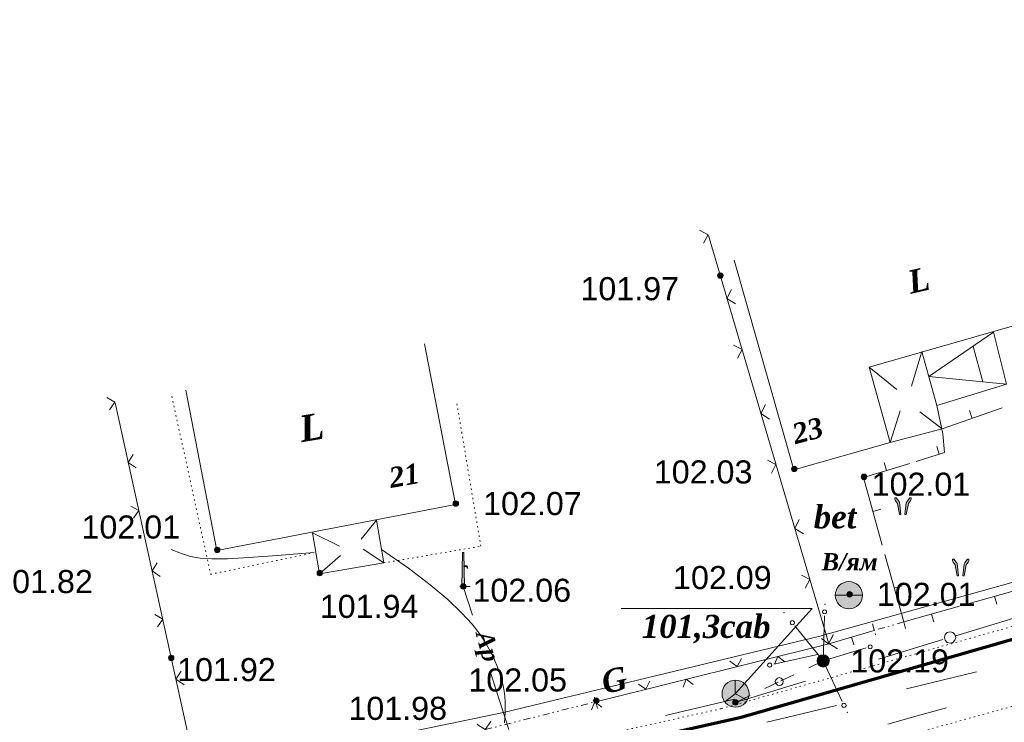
# Model space of a CAD drawing. Header units: millimetres. Extents: x 9396 to 25236, y 15106 to 31102.
# Tile 235 of 256: x 11880 to 11952, y 16684 to 16735. Entities that reach past the tile are written whole.
import ezdxf
from ezdxf.enums import TextEntityAlignment as Align

# ---------------------------------------------------------------- set-up
doc = ezdxf.new("R2010")
doc.units = ezdxf.units.MM
for name, pattern in [('DIVIDE', [1.25, 0.5, -0.25, 0, -0.25, 0, -0.25]), ('DOT', [0.25, 0, -0.25]), ('HIDDEN', [0.375, 0.25, -0.125])]:
    doc.linetypes.add(name, pattern=pattern)
for name, color, linetype, lineweight, true_color in [('1001010', 7, 'Continuous', 9, 0x000000), ('10010110', 7, 'Continuous', 20, 0xa25100), ('1060000', 7, 'Continuous', 9, 0x000000), ('1070000', 7, 'DOT', 9, 0x000000), ('2030012', 7, 'Continuous', 9, 0x000000), ('21100200', 7, 'HIDDEN', 0, 0x800080), ('3000105', 7, 'DIVIDE', 9, 0x000000), ('3000220', 7, 'Continuous', 9, 0x000000), ('3000260', 7, 'Continuous', 9, 0x000000), ('4000340', 7, 'HIDDEN', 9, 0x000000), ('5010210', 7, 'Continuous', 20, 0x008000), ('5010420', 7, 'Continuous', 9, 0x000000), ('5010530', 7, 'Continuous', 9, 0x000000), ('8010110', 7, 'Continuous', 20, 0x0080ff), ('8010120', 7, 'Continuous', 20, 0x0080ff), ('9010110', 7, 'Continuous', 9, 0x000000), ('9010120', 7, 'Continuous', 20, 0x000000), ('9010200', 7, 'Continuous', 9, 0x000000)]:
    doc.layers.add(name, color=color, linetype=linetype, lineweight=lineweight, true_color=true_color)
doc.layers.add('Канализация', color=1, linetype='Continuous', lineweight=70)
doc.styles.add('1', font='timesbi.ttf', dxfattribs={"height": 0.00127})
doc.styles.add('10', font='timesbi.ttf', dxfattribs={"height": 0.001481})
doc.styles.add('12', font='timesbi.ttf', dxfattribs={"height": 0.001693})
doc.styles.add('3', font='timesbi.ttf', dxfattribs={"height": 0.001693})
doc.styles.add('9', font='timesbi.ttf', dxfattribs={"height": 0.001693})
doc.styles.add('F2', font='arial.ttf', dxfattribs={"height": 0.001693})

# ---------------------------------------------------------------- blocks, each defined once
blk = doc.blocks.new('SYMBOL21100200')
at = {"true_color": 0x800080}
h = blk.add_hatch(color=216, dxfattribs=at)
edge = h.paths.add_edge_path()
edge.add_arc((0, 0), 0.1, 0, 360)
at = {"color": 216, "linetype": 'Continuous', "lineweight": 0, "true_color": 0x800080}
blk.add_circle((0, 0), 0.1, dxfattribs=at)
blk = doc.blocks.new('SYMBOL5010420')
at = {"true_color": 0xffffff}
h = blk.add_hatch(color=7, dxfattribs=at)
edge = h.paths.add_edge_path()
edge.add_arc((0, 0), 0.5, 0, 360)
at = {"color": 18, "linetype": 'Continuous', "lineweight": 9, "true_color": 0x000000, "flags": 128}
blk.add_lwpolyline([(-0.5, 0), (0.5, 0)], dxfattribs=at)
at = {"color": 18, "linetype": 'Continuous', "lineweight": 9, "true_color": 0x000000}
blk.add_circle((0, 0), 0.5, dxfattribs=at)
blk = doc.blocks.new('SYMBOL5010530')
at = {"true_color": 0x000000}
for points in [[(-0.05, 0), (-0.025, 1.25), (0.025, 1.25), (0.05, 0)], [(0.025, 0.75), (0.15, 0.75), (0.175, 0.675), (0.15, 0.675), (0.125, 0.725), (0.025, 0.725)]]:
    blk.add_hatch(color=18, dxfattribs=at).paths.add_polyline_path(points)
at = {"color": 18, "linetype": 'Continuous', "lineweight": 0, "true_color": 0x000000, "flags": 128}
for points in [[(-0.05, 0), (-0.025, 1.25), (0.025, 1.25), (0.05, 0), (-0.05, 0)], [(0.025, 0.75), (0.15, 0.75), (0.175, 0.675), (0.15, 0.675), (0.125, 0.725), (0.025, 0.725), (0.025, 0.75)]]:
    blk.add_lwpolyline(points, close=True, dxfattribs=at)
blk.add_lwpolyline([(-0.125, 0), (0.25, 0)], dxfattribs=at)
blk = doc.blocks.new('SYMBOL4000340')
at = {"true_color": 0x000000}
for points in [[(-0.075, 0), (-0.125, 0.45), (-0.2, 0.55), (-0.25, 0.6), (-0.3, 0.6), (-0.3, 0.55), (-0.275, 0.5), (-0.2, 0.4), (-0.125, 0)], [(0.075, 0), (0.125, 0.425), (0.15, 0.475), (0.2, 0.55), (0.25, 0.6), (0.3, 0.6), (0.3, 0.55), (0.275, 0.5), (0.2, 0.4), (0.125, 0)]]:
    blk.add_hatch(color=18, dxfattribs=at).paths.add_polyline_path(points)
at = {"color": 18, "linetype": 'Continuous', "lineweight": 0, "true_color": 0x000000, "flags": 128}
for points in [[(-0.075, 0), (-0.125, 0.45), (-0.2, 0.55), (-0.25, 0.6), (-0.3, 0.6), (-0.3, 0.55), (-0.275, 0.5), (-0.2, 0.4), (-0.125, 0), (-0.075, 0)], [(0.075, 0), (0.125, 0.425), (0.15, 0.475), (0.2, 0.55), (0.25, 0.6), (0.3, 0.6), (0.3, 0.55), (0.275, 0.5), (0.2, 0.4), (0.125, 0), (0.075, 0)]]:
    blk.add_lwpolyline(points, close=True, dxfattribs=at)
blk = doc.blocks.new('SYMBOL2030012')
at = {"true_color": 0xffffff}
h = blk.add_hatch(color=7, dxfattribs=at)
edge = h.paths.add_edge_path()
edge.add_arc((0, 0), 0.225, 0, 360)
at = {"true_color": 0x000000}
h = blk.add_hatch(color=18, dxfattribs=at)
edge = h.paths.add_edge_path()
edge.add_arc((0, 0), 0.05, 0, 360)
at = {"color": 18, "linetype": 'Continuous', "lineweight": 0, "true_color": 0x000000}
for radius in [0.225, 0.05]:
    blk.add_circle((0, 0), radius, dxfattribs=at)
blk = doc.blocks.new('SYMBOL9010200')
at = {"true_color": 0xffffff}
h = blk.add_hatch(color=7, dxfattribs=at)
edge = h.paths.add_edge_path()
edge.add_arc((0.01, 0), 0.495, 0, 360)
at = {"color": 18, "linetype": 'Continuous', "lineweight": 0, "true_color": 0x000000, "flags": 128}
for points in [[(0.0025, 0.007), (-0.007, 0.495)], [(0.0025, 0.0025), (-0.3845, -0.3005)], [(0.005, 0), (0.44, -0.238)]]:
    blk.add_lwpolyline(points, dxfattribs=at)
at = {"color": 18, "linetype": 'Continuous', "lineweight": 0, "true_color": 0x000000}
blk.add_circle((0.01, 0), 0.495, dxfattribs=at)

msp = doc.modelspace()

# ---------------------------------------------------------------- linework, layer by layer
at = {"layer": '1001010', "color": 253}
for p, q in [((11936.987, 16702.39), (11932.613, 16717.781)), ((11957.538, 16714.235), (11942.504, 16709.917)), ((11912.171, 16699.857), (11909.887, 16711.638)), ((11946.369, 16711.08), (11945.615, 16708.534)), ((11950.863, 16708.849), (11950.14, 16711.426)), ((11944.066, 16704.402), (11942.504, 16709.917)), ((11942.504, 16709.917), (11944.546, 16708.283)), ((11894.669, 16696.464), (11892.385, 16708.244)), ((11944.066, 16704.402), (11944.798, 16706.712)), ((11947.877, 16705.392), (11946.243, 16706.649)), ((11947.924, 16705.023), (11947.469, 16707.113)), ((11944.066, 16704.402), (11947.877, 16705.392)), ((11944.066, 16704.402), (11936.987, 16702.39)), ((11912.171, 16699.857), (11894.669, 16696.464)), ((11906.382, 16698.699), (11905.258, 16697.31)), ((11906.921, 16695.567), (11906.382, 16698.699)), ((11902.19, 16694.756), (11901.686, 16697.773)), ((11901.686, 16697.773), (11903.67, 16696.781)), ((11906.921, 16695.567), (11905.39, 16696.582)), ((11902.19, 16694.756), (11903.736, 16696.119)), ((11906.921, 16695.567), (11902.19, 16694.756))]:
    msp.add_line(p, q, dxfattribs=at)
for points in [[(11951.638, 16712.478, 0), (11952.599, 16708.683, 0), (11947.469, 16707.113, 0), (11946.369, 16711.08, 0)], [(11951.638, 16712.478, 0), (11946.903, 16709.226, 0), (11952.599, 16708.683, 0)]]:
    msp.add_polyline3d(points, dxfattribs=at)
at = {"layer": '10010110'}
for points in [[(11901.818, 16696.318, 0), (11899.087, 16696.101, 0), (11897.008, 16695.95, 0), (11895.456, 16695.866, 0), (11894.31, 16695.852, 0), (11893.447, 16695.911, 0), (11892.742, 16696.045, 0), (11892.073, 16696.259, 0), (11891.318, 16696.553, 0)], [(11906.754, 16696.536, 0), (11908.723, 16695.167, 0), (11910.326, 16693.95, 0), (11911.61, 16692.869, 0), (11912.617, 16691.911, 0), (11913.391, 16691.061, 0), (11913.976, 16690.304, 0), (11914.416, 16689.625, 0), (11914.756, 16689.01, 0), (11915.031, 16688.446, 0), (11915.255, 16687.924, 0), (11915.433, 16687.44, 0), (11915.569, 16686.987, 0), (11915.669, 16686.559, 0), (11915.739, 16686.151, 0), (11915.784, 16685.756, 0), (11915.81, 16685.369, 0), (11915.819, 16684.984, 0), (11915.814, 16684.601, 0), (11915.793, 16684.219, 0), (11915.755, 16683.838, 0)]]:
    msp.add_polyline3d(points, dxfattribs=at)
at = {"layer": '1060000', "color": 253}
msp.add_polyline3d([(11932.692, 16685.968, 0), (11938.342, 16692.231, 0), (11924.327, 16692.222, 0)], dxfattribs=at)
at = {"layer": '1070000', "color": 253}
msp.add_line((11918.156, 16675.329), (11960.688, 16687.19), dxfattribs=at)
for points in [[(11931.69, 16684.877, 0), (11971.261, 16696.064, 0), (12026.577, 16713.499, 0), (12055.506, 16722.224, 0)], [(11891.367, 16707.761, 0), (11894.211, 16694.73, 0), (11901.818, 16696.318, 0)], [(11906.921, 16695.567, 0), (11914.032, 16696.783, 0), (11912.269, 16707.298, 0)], [(11848.15, 16666.9, 0), (11859.814, 16668.917, 0), (11931.69, 16684.877, 0)]]:
    msp.add_polyline3d(points, dxfattribs=at)
at = {"layer": '3000105', "color": 253}
for p, q in [((11945.186, 16690.754), (11944.885, 16691.812)), ((11942.757, 16691.102), (11943.058, 16690.044)), ((11945.049, 16691.235), (11942.894, 16690.621)), ((11922.579, 16684.895), (11922.312, 16685.962)), ((11914.353, 16683.346), (11922.458, 16685.38))]:
    msp.add_line(p, q, dxfattribs=at)
at = {"layer": '3000220', "color": 253}
for p, q in [((11947.881, 16705.397), (11952.281, 16706.937)), ((11950.081, 16706.167), (11949.881, 16706.737)), ((11947.661, 16703.537), (11947.481, 16704.107)), ((11943.791, 16702.337), (11943.621, 16702.917)), ((11942.091, 16701.817), (11945.491, 16702.867)), ((11942.091, 16701.817), (11943.471, 16696.867)), ((11942.781, 16699.337), (11943.361, 16699.497)), ((11943.661, 16696.187), (11945.051, 16691.237)), ((11944.361, 16693.707), (11944.931, 16693.877)), ((11953.761, 16693.697), (11949.681, 16692.547)), ((11951.721, 16693.117), (11951.891, 16692.547)), ((11949.131, 16692.387), (11945.051, 16691.237)), ((11947.091, 16691.807), (11947.251, 16691.237)), ((11942.891, 16690.617), (11939.551, 16689.637)), ((11941.221, 16690.127), (11941.391, 16689.557))]:
    msp.add_line(p, q, dxfattribs=at)
msp.add_polyline3d([(11945.961, 16703.007, 0), (11948.051, 16703.657, 0), (11947.921, 16705.027, 0)], dxfattribs=at)
at = {"layer": '3000260', "color": 253}
for p, q in [((11939.552, 16689.638), (11930.719, 16719.58)), ((11893.432, 16679.06), (11887.2, 16707.298)), ((11939.552, 16689.638), (11922.458, 16685.38))]:
    msp.add_line(p, q, dxfattribs=at)
for points in [[(11930.361, 16719.017, 0), (11930.701, 16719.637, 0), (11930.081, 16719.967, 0)], [(11932.721, 16714.557, 0), (11932.081, 16714.947, 0), (11932.411, 16715.607, 0)], [(11932.851, 16710.577, 0), (11933.191, 16711.207, 0), (11932.571, 16711.527, 0)], [(11886.801, 16706.787, 0), (11887.191, 16707.357, 0), (11886.601, 16707.687, 0)], [(11935.211, 16706.117, 0), (11934.571, 16706.517, 0), (11934.901, 16707.177, 0)], [(11888.761, 16702.537, 0), (11888.161, 16702.937, 0), (11888.541, 16703.527, 0)], [(11935.341, 16702.147, 0), (11935.681, 16702.777, 0), (11935.061, 16703.097, 0)], [(11888.551, 16698.837, 0), (11888.941, 16699.407, 0), (11888.361, 16699.737, 0)], [(11937.701, 16697.687, 0), (11937.061, 16698.087, 0), (11937.391, 16698.737, 0)], [(11890.521, 16694.577, 0), (11889.921, 16694.977, 0), (11890.301, 16695.577, 0)], [(11937.831, 16693.717, 0), (11938.161, 16694.337, 0), (11937.551, 16694.667, 0)], [(11890.311, 16690.887, 0), (11890.701, 16691.447, 0), (11890.111, 16691.777, 0)], [(11939.851, 16690.227, 0), (11939.541, 16689.637, 0), (11939.011, 16690.017, 0)], [(11940.191, 16689.257, 0), (11939.551, 16689.647, 0), (11939.881, 16690.307, 0)], [(11933.141, 16688.557, 0), (11932.841, 16687.967, 0), (11932.301, 16688.347, 0)], [(11936.321, 16688.317, 0), (11935.811, 16688.707, 0), (11935.561, 16688.127, 0)], [(11892.271, 16686.627, 0), (11891.671, 16687.027, 0), (11892.051, 16687.617, 0)], [(11929.611, 16686.647, 0), (11929.101, 16687.037, 0), (11928.861, 16686.457, 0)], [(11926.431, 16686.887, 0), (11926.131, 16686.297, 0), (11925.601, 16686.677, 0)], [(11922.901, 16684.977, 0), (11922.401, 16685.367, 0), (11922.151, 16684.787, 0)], [(11914.761, 16683.937, 0), (11914.341, 16683.347, 0), (11913.741, 16683.727, 0)]]:
    msp.add_polyline3d(points, dxfattribs=at)
at = {"layer": '5010210'}
for p, q in [((11912.741, 16693.837), (11913.411, 16691.737)), ((11916.091, 16683.337), (11914.751, 16687.537)), ((11948.191, 16684.927), (11946.041, 16684.337)), ((11946.041, 16684.337), (11943.891, 16683.747))]:
    msp.add_line(p, q, dxfattribs=at)
at = {"layer": '8010110'}
msp.add_polyline3d([(11891.871, 16679.642, 22.748), (11915.688, 16684.602, 35.189), (11938.891, 16690.187, 46.716), (11956.054, 16694.993, 60.734), (11988.047, 16704.192, 81.896)], dxfattribs=at)
at = {"layer": '8010120'}
for p, q in [((11945.261, 16686.337, 64.761), (11950.381, 16687.567, 64.761)), ((11940.131, 16685.107, 64.761), (11937.571, 16684.497, 64.761)), ((11937.571, 16684.497, 64.761), (11935.011, 16683.877, 64.761))]:
    msp.add_line(p, q, dxfattribs=at)
at = {"layer": '9010110', "color": 253}
for p, q in [((11939.14, 16688.377), (11939.239, 16691.675)), ((11939.14, 16688.377), (11937.067, 16690.944)), ((11939.14, 16688.377), (11942.301, 16689.324)), ((11938.736, 16688.846), (11935.513, 16688.133)), ((11939.14, 16688.377), (11940.54, 16685.388))]:
    msp.add_line(p, q, dxfattribs=at)
for points in [[(11939.398, 16691.975, 0), (11939.378, 16692.05, 0), (11939.323, 16692.105, 0), (11939.248, 16692.125, 0), (11939.173, 16692.105, 0), (11939.118, 16692.05, 0), (11939.098, 16691.975, 0), (11939.118, 16691.9, 0), (11939.173, 16691.845, 0), (11939.248, 16691.825, 0), (11939.323, 16691.845, 0), (11939.378, 16691.9, 0), (11939.398, 16691.975, 0)], [(11937.028, 16691.178, 0), (11937.008, 16691.253, 0), (11936.953, 16691.308, 0), (11936.878, 16691.328, 0), (11936.803, 16691.308, 0), (11936.748, 16691.253, 0), (11936.728, 16691.178, 0), (11936.748, 16691.103, 0), (11936.803, 16691.048, 0), (11936.878, 16691.028, 0), (11936.953, 16691.048, 0), (11937.008, 16691.103, 0), (11937.028, 16691.178, 0)], [(11942.738, 16689.41, 0), (11942.718, 16689.485, 0), (11942.663, 16689.54, 0), (11942.588, 16689.56, 0), (11942.513, 16689.54, 0), (11942.458, 16689.485, 0), (11942.438, 16689.41, 0), (11942.458, 16689.335, 0), (11942.513, 16689.28, 0), (11942.588, 16689.26, 0), (11942.663, 16689.28, 0), (11942.718, 16689.335, 0), (11942.738, 16689.41, 0)], [(11935.37, 16688.069, 0), (11935.35, 16688.144, 0), (11935.295, 16688.199, 0), (11935.22, 16688.219, 0), (11935.145, 16688.199, 0), (11935.091, 16688.144, 0), (11935.07, 16688.069, 0), (11935.091, 16687.994, 0), (11935.145, 16687.939, 0), (11935.22, 16687.919, 0), (11935.295, 16687.939, 0), (11935.35, 16687.994, 0), (11935.37, 16688.069, 0)], [(11940.817, 16685.117, 0), (11940.797, 16685.192, 0), (11940.742, 16685.247, 0), (11940.667, 16685.267, 0), (11940.592, 16685.247, 0), (11940.537, 16685.192, 0), (11940.517, 16685.117, 0), (11940.537, 16685.042, 0), (11940.592, 16684.987, 0), (11940.667, 16684.967, 0), (11940.742, 16684.987, 0), (11940.797, 16685.042, 0), (11940.817, 16685.117, 0)]]:
    msp.add_polyline3d(points, close=True, dxfattribs=at)
at = {"layer": '9010110'}
for p in [(11939.264, 16692.52), (11936.277, 16691.923), (11940.907, 16684.604)]:
    msp.add_point(p, dxfattribs=at)
at = {"layer": '9010120', "color": 253}
for p, q in [((11953.701, 16691.687, 71.636), (11948.871, 16690.227, 71.636)), ((11947.921, 16689.937, 71.636), (11943.201, 16688.507, 71.636)), ((11939.141, 16688.377), (11938.091, 16687.877)), ((11936.031, 16686.907), (11937.001, 16687.357)), ((11932.711, 16685.327, 71.636), (11937.851, 16686.887, 71.636)), ((11934.851, 16686.347), (11935.841, 16686.817)), ((11927.571, 16684.377), (11932.631, 16685.567)), ((11933.781, 16685.837), (11932.711, 16685.327))]:
    msp.add_line(p, q, dxfattribs=at)
for points in [[(11948.451, 16689.677, 71.636), (11948.661, 16689.737, 71.636), (11948.811, 16689.887, 71.636), (11948.871, 16690.097, 71.636), (11948.811, 16690.307, 71.636), (11948.661, 16690.457, 71.636), (11948.451, 16690.517, 71.636), (11948.241, 16690.457, 71.636), (11948.091, 16690.307, 71.636), (11948.031, 16690.097, 71.636), (11948.091, 16689.887, 71.636), (11948.241, 16689.737, 71.636), (11948.451, 16689.677, 71.636)], [(11935.921, 16686.567, 0), (11936.071, 16686.607, 0), (11936.181, 16686.707, 0), (11936.211, 16686.857, 0), (11936.181, 16686.997, 0), (11936.071, 16687.107, 0), (11935.921, 16687.147, 0), (11935.781, 16687.107, 0), (11935.671, 16686.997, 0), (11935.631, 16686.857, 0), (11935.671, 16686.707, 0), (11935.781, 16686.607, 0), (11935.921, 16686.567, 0)]]:
    msp.add_polyline3d(points, close=True, dxfattribs=at)
at = {"layer": 'Канализация'}
msp.add_lwpolyline([(12482.646, 16828.362), (12395.025, 16816.414), (12319.121, 16796.907), (12252.644, 16776.56), (12190.492, 16759.148), (12087.584, 16730.123), (12024.074, 16711.523), (11976.952, 16696.827), (11933.137, 16684.235), (11881.803, 16672.654), (11826.692, 16656.627), (11776.035, 16643.39), (11736.672, 16635.579), (11703.658, 16626.145), (11644.927, 16610.647), (11593.614, 16594.353), (11558.472, 16585.748), (11511.569, 16574.379), (11502.077, 16572.202), (11485.347, 16567.337), (11469.871, 16562.335), (11458.746, 16557.615)], dxfattribs=at)

# ---------------------------------------------------------------- block references
at = {"layer": '2030012', "color": 253, "xscale": 2, "yscale": 2, "zscale": 2}
msp.add_blockref('SYMBOL2030012', (11939.14, 16688.377), dxfattribs=at)
at = {"layer": '21100200', "xscale": 2, "yscale": 2, "zscale": 2}
for p in [(11931.598, 16716.637, 203.94), (11937.018, 16702.457, 204.06), (11942.138, 16701.877, 204.02), (11912.198, 16699.917, 204.14), (11894.698, 16696.517, 204.02), (11902.218, 16694.817, 203.88), (11912.738, 16693.837, 204.12), (11941.078, 16693.257, 204.02), (11891.318, 16688.597, 203.84), (11939.138, 16688.377, 204.38), (11922.498, 16685.457, 204.1), (11932.71, 16685.33, 204.177)]:
    msp.add_blockref('SYMBOL21100200', p, dxfattribs=at)
at = {"layer": '4000340', "color": 253, "xscale": 2, "yscale": 2, "zscale": 2}
for p in [(11944.991, 16699.125), (11949.225, 16694.627)]:
    msp.add_blockref('SYMBOL4000340', p, dxfattribs=at)
at = {"layer": '5010420', "color": 253, "xscale": 2, "yscale": 2, "zscale": 2}
msp.add_blockref('SYMBOL5010420', (11941.031, 16693.191), dxfattribs=at)
at = {"layer": '5010530', "color": 253, "xscale": 2, "yscale": 2, "zscale": 2}
msp.add_blockref('SYMBOL5010530', (11912.738, 16693.839), dxfattribs=at)
at = {"layer": '9010200', "color": 253, "xscale": 2, "yscale": 2, "zscale": 2}
msp.add_blockref('SYMBOL9010200', (11932.692, 16685.968), dxfattribs=at)

# ---------------------------------------------------------------- texts
at = {"layer": '1001010', "color": 253, "style": '9'}
for height, rotation, p in [(1.693, 12.7, (11945.38, 16716.125)), (1.929, 9.4, (11900.729, 16705.368))]:
    msp.add_text('L', height=height, rotation=rotation, dxfattribs=at).set_placement(p, align=Align.MIDDLE_LEFT)
at = {"layer": '1001010', "color": 1, "true_color": 0xff0000, "style": '10'}
for s, rotation, p in [('23', 14.9, (11936.92, 16704.985)), ('21', 10, (11907.309, 16701.788))]:
    msp.add_text(s, height=1.4813, rotation=rotation, dxfattribs=at).set_placement(p, align=Align.MIDDLE_LEFT)
at = {"layer": '21100200', "color": 253, "style": 'F2'}
for s, p in [('101.97', (11921.338, 16715.677, 203.94)), ('102.03', (11926.718, 16702.237, 204.06)), ('102.01', (11942.698, 16701.337, 204.02)), ('102.07', (11914.198, 16699.917, 204.14)), ('102.01', (11884.738, 16698.197, 204.02)), ('101.82', (11878.338, 16694.197, 203.64)), ('102.09', (11928.13, 16694.49, -0.003)), ('102.06', (11913.418, 16693.557, 204.12)), ('102.01', (11943.078, 16693.257, 204.02)), ('101.94', (11902.218, 16692.377, 203.88)), ('102.19', (11941.138, 16688.377, 204.38)), ('101.92', (11891.758, 16687.737, 203.84)), ('102.05', (11913.118, 16686.977)), ('101.98', (11904.318, 16684.897, 203.96))]:
    msp.add_text(s, height=1.693, dxfattribs=at).set_placement(p, align=Align.MIDDLE_LEFT)
at = {"layer": '3000220', "color": 253, "style": '3'}
msp.add_text('bet', height=1.693, dxfattribs=at).set_placement((11938.451, 16698.947), align=Align.MIDDLE_LEFT)
at = {"layer": '5010210', "color": 253, "style": '1'}
msp.add_text('Ap', height=1.2697, rotation=285, dxfattribs=at).set_placement((11914.266, 16690.532), align=Align.MIDDLE_LEFT)
at = {"layer": '5010420', "color": 253, "style": '1'}
msp.add_text('В/ям', height=1.2697, dxfattribs=at).set_placement((11939.031, 16695.651), align=Align.MIDDLE_LEFT)
at = {"layer": '8010110', "color": 253, "style": '3'}
msp.add_text('G', height=1.693, rotation=12.5, dxfattribs=at).set_placement((11922.919, 16686.777, 140.022), align=Align.MIDDLE_LEFT)
at = {"layer": '9010200', "color": 253, "style": '12'}
msp.add_text('101,3cab', height=1.693, dxfattribs=at).set_placement((11925.832, 16690.908, 3.74), align=Align.MIDDLE_LEFT)

doc.saveas('drawing.dxf')
